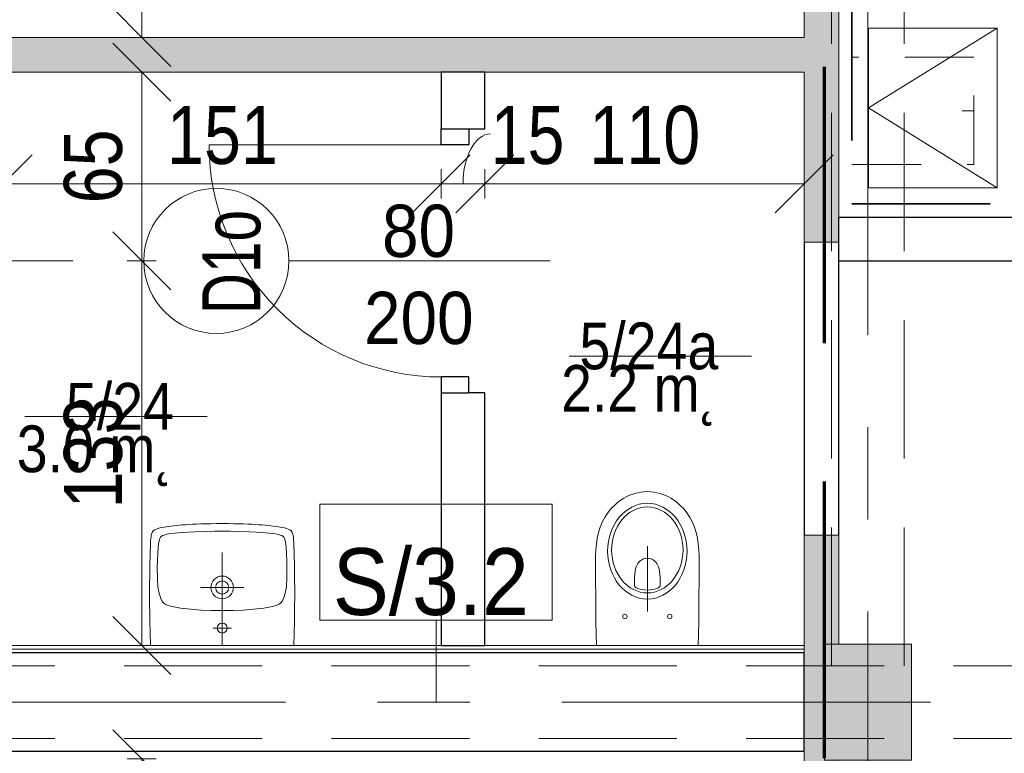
# Model space of a CAD drawing. Header units: centimetres. Extents: x -1631 to 1829, y -257 to 3158.
# Tile 41 of 128: x -305 to 34, y 391 to 643. Entities that reach past the tile are written whole.
import ezdxf

# ---------------------------------------------------------------- set-up
doc = ezdxf.new("R2010")
doc.units = ezdxf.units.CM
for name, pattern in [('Długa kreska', [142.875, 95.25, -47.625]), ('Hidden', [71.4375, 47.625, -23.8125]), ('Oś', [222.25, 127, -31.75, 31.75, -31.75]), ('Ponad', [39.688, 23.813, -15.875]), ('Ukryte', [71.438, 47.625, -23.813])]:
    doc.linetypes.add(name, pattern=pattern)
for name, color, linetype, lineweight in [('A-ANNO-DIMS', 211, 'Continuous', 13), ('A-ANNO-DIMS-100', 211, 'Continuous', 13), ('A-ANNO-NOTE', 131, 'Continuous', 9), ('A-AREA-IDEN', 2, 'Continuous', 13), ('A-DETL', 90, 'Continuous', 9), ('A-DETL-GENF', 92, 'Continuous', 9), ('A-DETL-HDLN', 90, 'Ukryte', 9), ('A-DETL-MEDM', 33, 'Continuous', 13), ('A-DETL-THIN', 151, 'Continuous', 9), ('A-DOOR', 31, 'Continuous', 13), ('A-FLOR-OVHD', 1, 'Ponad', 9), ('A-WALL', 113, 'Continuous', 13), ('A-WALL-FNSH', 113, 'Continuous', 13), ('A-WALL-IDEN', 211, 'Continuous', 13), ('A-WALL-PATT', 111, 'Continuous', 13), ('P-SANR-FIXT', 6, 'Continuous', 9), ('S-COLS', 52, 'Continuous', 13), ('S-GRID', 1, 'Continuous', 13)]:
    doc.layers.add(name, color=color, linetype=linetype, lineweight=lineweight)
doc.styles.add('Arial', font='arial.ttf', dxfattribs={"width": 0.9, "height": 18})
doc.styles.add('Arial Narrow_5', font='ARIALN.TTF', dxfattribs={"height": 20})
doc.styles.add('Arial_1', font='arial.ttf', dxfattribs={"width": 0.7, "height": 20})
doc.styles.add('Arial_11', font='arial.ttf', dxfattribs={"width": 0.85, "height": 23})
doc.styles.add('Arial_12', font='arial.ttf', dxfattribs={"width": 0.9, "height": 23})
doc.dimstyles.new('Diagonal_1_100__0__wewnętrzne', dxfattribs={"dimscale": 30.48, "dimtxt": 20.468619, "dimasz": 0.656168, "dimexe": 0.164042, "dimexo": 0.0625, "dimgap": 0.032808, "dimtad": 1, "dimdec": 0, "dimdsep": 46, "dimtxsty": 'Arial Narrow_5', "dimblk1": 'OBLIQUE', "dimblk2": 'OBLIQUE', "dimsah": 1, "dimcen": 0.09, "dimazin": 0, "dimtfac": 1, "dimtdec": 4, "dimtix": 1, "dimtmove": 1, "dimatfit": 3, "dimfxl": 0.164042, "dimfxlon": 1, "dimtvp": 1, "dimtolj": 1, "dimtzin": 0, "dimarcsym": 2})
doc.dimstyles.new('Diagonal_1_100__0__wewnętrzne_1', dxfattribs={"dimscale": 30.48, "dimtxt": 20.468619, "dimasz": 0.656168, "dimexe": 0.164042, "dimexo": 0.0625, "dimgap": 0.032808, "dimtad": 1, "dimdec": 0, "dimdsep": 46, "dimtxsty": 'Arial Narrow_5', "dimblk1": 'OBLIQUE', "dimblk2": 'OBLIQUE', "dimsah": 1, "dimcen": 0.09, "dimazin": 0, "dimtfac": 1, "dimtdec": 4, "dimtix": 1, "dimtmove": 0, "dimatfit": 3, "dimfxl": 0.164042, "dimfxlon": 1, "dimtvp": 1, "dimtolj": 1, "dimtzin": 0, "dimarcsym": 2})
doc.dimstyles.new('Diagonal_1_100__0__wewnętrzne_2', dxfattribs={"dimscale": 30.48, "dimtxt": 20.468619, "dimasz": 0.656168, "dimexe": 0.164042, "dimexo": 0.0625, "dimgap": 0.032808, "dimtad": 1, "dimdec": 0, "dimdsep": 46, "dimtxsty": 'Arial Narrow_5', "dimblk1": 'OBLIQUE', "dimblk2": 'OBLIQUE', "dimsah": 1, "dimcen": 0.09, "dimazin": 0, "dimtfac": 1, "dimtdec": 4, "dimtix": 1, "dimtmove": 2, "dimatfit": 3, "dimfxl": 0.164042, "dimfxlon": 1, "dimtvp": 1, "dimtolj": 1, "dimtzin": 0, "dimarcsym": 2})

# ---------------------------------------------------------------- blocks, each defined once
blk = doc.blocks.new('M_Concrete-rengular-Column - 300 x 400mm-1794511-5_piętro III __10_50 m_ - stan projektowany')
at = {"layer": 'S-COLS', "lineweight": 9}
blk.add_hatch(color=254, dxfattribs=at).paths.add_polyline_path([(15, -20), (15, 20), (-15, 20), (-15, -20)], flags=0)
for p, q in [((15, 20), (-15, 20)), ((-15, 20), (-15, -20)), ((15, -20), (15, 20)), ((-15, -20), (15, -20))]:
    blk.add_line(p, q, dxfattribs=at)
blk = doc.blocks.new('DRZWI 1S - automatyczna etykieta - Drzwi 80 _łazienkowe_-2398094-5_piętro III __10_50 m_ - stan projektowany')
at = {"layer": 'A-DETL-GENF'}
for p, q in [((-45.5, 7.5), (-45.5, -2)), ((-40, 7.5), (-45.5, 7.5)), ((-40, -2), (-40, 7.5)), ((45.5, 7.5), (40, 7.5)), ((40, 7.5), (40, -2)), ((45.5, -2), (45.5, 7.5)), ((-45.5, -2), (-40, -2)), ((40, -2), (45.5, -2))]:
    blk.add_line(p, q, dxfattribs=at)
at = {"layer": 'A-DETL-MEDM', "lineweight": 25}
for p, q in [((-40, 7.5), (-45.5, 7.5)), ((-45.5, 7.5), (-45.5, -2)), ((-40, -2), (-40, 7.5)), ((40, -2), (40, 7.5)), ((40, 7.5), (45.5, 7.5)), ((45.5, 7.5), (45.5, -2)), ((-45.5, -2), (-40, -2)), ((45.5, -2), (40, -2))]:
    blk.add_line(p, q, dxfattribs=at)
at = {"layer": 'A-DOOR'}
blk.add_line((40, 7.5), (40, 87.5), dxfattribs=at)
blk.add_arc((40, 7.5), 80, 90, 180, dxfattribs=at)
blk = doc.blocks.new('Miska ustępowa Nova Pro - Type 1-2357339-5_piętro III __10_50 m_ - stan projektowany')
at = {"layer": 'P-SANR-FIXT'}
for p, q in [((7.14, 71.54), (6.17, 71.14)), ((8.15, 71.86), (7.14, 71.54)), ((9.18, 72.13), (8.15, 71.86)), ((10.24, 72.33), (9.18, 72.13)), ((11.35, 72.45), (10.24, 72.33)), ((12.51, 72.5), (11.35, 72.45)), ((13.65, 72.45), (12.51, 72.5)), ((14.76, 72.33), (13.65, 72.45)), ((15.82, 72.13), (14.76, 72.33)), ((16.85, 71.86), (15.82, 72.13)), ((17.86, 71.54), (16.85, 71.86)), ((18.83, 71.14), (17.86, 71.54)), ((1.27, 67.89), (-0.04, 66.56)), ((1.98, 68.53), (1.27, 67.89)), ((2.72, 69.12), (1.98, 68.53)), ((3.54, 69.69), (2.72, 69.12)), ((4.37, 70.21), (3.54, 69.69)), ((5.26, 70.7), (4.37, 70.21)), ((6.17, 71.14), (5.26, 70.7)), ((19.74, 70.7), (18.83, 71.14)), ((20.63, 70.21), (19.74, 70.7)), ((21.46, 69.69), (20.63, 70.21)), ((22.28, 69.12), (21.46, 69.69)), ((23.02, 68.53), (22.28, 69.12)), ((23.73, 67.89), (23.02, 68.53)), ((25.04, 66.56), (23.73, 67.89)), ((-1.2, 65.13), (-2.19, 63.57)), ((-0.04, 66.56), (-1.2, 65.13)), ((26.2, 65.13), (25.04, 66.56)), ((27.19, 63.57), (26.2, 65.13)), ((-3.03, 61.94), (-3.74, 60.22)), ((-2.19, 63.57), (-3.03, 61.94)), ((28.03, 61.94), (27.19, 63.57)), ((28.74, 60.22), (28.03, 61.94)), ((-4.31, 58.39), (-4.73, 56.49)), ((-3.74, 60.22), (-4.31, 58.39)), ((29.31, 58.39), (28.74, 60.22)), ((29.75, 56.49), (29.31, 58.39)), ((-5.05, 54.52), (-5.24, 52.47)), ((-4.73, 56.49), (-5.05, 54.52)), ((30.05, 54.52), (29.75, 56.49)), ((30.24, 52.47), (30.05, 54.52)), ((-5.24, 52.47), (-5.32, 50.35)), ((12.5, 31.27), (12.5, 53.76)), ((30.32, 50.35), (30.24, 52.47)), ((-5.32, 50.35), (-5.32, 42.86)), ((8.96, 47.27), (9.26, 47.81)), ((9.26, 47.81), (9.6, 48.26)), ((9.6, 48.26), (9.97, 48.6)), ((9.97, 48.6), (10.37, 48.9)), ((10.37, 48.9), (10.79, 49.14)), ((10.79, 49.14), (11.21, 49.32)), ((11.21, 49.32), (11.62, 49.44)), ((11.62, 49.44), (12.51, 49.54)), ((12.51, 49.54), (13.38, 49.44)), ((13.38, 49.44), (13.8, 49.32)), ((13.8, 49.32), (14.24, 49.14)), ((14.24, 49.14), (14.63, 48.9)), ((14.63, 48.9), (15.03, 48.6)), ((15.03, 48.6), (15.4, 48.26)), ((15.4, 48.26), (15.74, 47.81)), ((15.74, 47.81), (16.04, 47.27)), ((30.32, 42.86), (30.32, 50.35)), ((8.1, 43.03), (8.2, 44.11)), ((8.2, 44.11), (8.32, 45.08)), ((8.32, 45.08), (8.47, 45.91)), ((8.47, 45.91), (8.69, 46.65)), ((8.69, 46.65), (8.96, 47.27)), ((16.04, 47.27), (16.31, 46.65)), ((16.31, 46.65), (16.53, 45.91)), ((16.53, 45.91), (16.71, 45.08)), ((16.71, 45.08), (16.83, 44.11)), ((16.83, 44.11), (16.9, 43.03)), ((-5.32, 42.86), (-5.29, 35.28)), ((8.05, 41.8), (8.1, 43.03)), ((8.05, 40.44), (8.05, 41.8)), ((16.9, 43.03), (16.95, 41.8)), ((16.95, 41.8), (16.95, 40.44)), ((30.29, 35.28), (30.32, 42.86)), ((8.1, 40.12), (8.05, 40.44)), ((8.22, 39.82), (8.1, 40.12)), ((8.42, 39.58), (8.22, 39.82)), ((8.67, 39.4), (8.42, 39.58)), ((9.6, 39.06), (8.67, 39.4)), ((10.56, 38.79), (9.6, 39.06)), ((11.53, 38.64), (10.56, 38.79)), ((12.51, 38.59), (11.53, 38.64)), ((13.47, 38.64), (12.51, 38.59)), ((14.44, 38.79), (13.47, 38.64)), ((15.4, 39.06), (14.44, 38.79)), ((16.34, 39.4), (15.4, 39.06)), ((16.58, 39.58), (16.34, 39.4)), ((16.78, 39.82), (16.58, 39.58)), ((16.93, 40.12), (16.78, 39.82)), ((16.95, 40.44), (16.93, 40.12)), ((-5.29, 35.28), (-5.24, 31.44)), ((30.27, 31.44), (30.29, 35.28)), ((-5.24, 31.44), (-5.2, 27.52)), ((30.22, 27.52), (30.27, 31.44)), ((-5.2, 27.52), (-5.15, 23.54)), ((30.15, 23.54), (30.22, 27.52)), ((-5.15, 23.54), (-5.05, 19.5)), ((30.05, 19.5), (30.15, 23.54))]:
    blk.add_line(p, q, dxfattribs=at)
for centre in [(4.76, 29.5), (20.24, 29.5)]:
    blk.add_circle(centre, 0.752, dxfattribs=at)
for centre, major_axis, ratio in [((12.5, 52.01), (0, 16.5), 0.830338), ((12.5, 52.42), (0, 14.8), 0.83084)]:
    blk.add_ellipse(centre, major_axis=major_axis, ratio=ratio, dxfattribs=at)
blk = doc.blocks.new('Umywalka koło Nova Pro - Pro 50-2362071-5_piętro III __10_50 m_ - stan projektowany')
at = {"layer": 'P-SANR-FIXT'}
for p, q in [((-1.24, 61.02), (-0.15, 61.13)), ((-0.15, 61.13), (-1.24, 61.02)), ((-0.15, 61.13), (1.05, 61.21)), ((1.05, 61.21), (-0.15, 61.13)), ((1.05, 61.21), (2.3, 61.26)), ((2.3, 61.26), (1.05, 61.21)), ((2.3, 61.26), (3.66, 61.34)), ((3.66, 61.34), (2.3, 61.26)), ((3.66, 61.34), (5.12, 61.39)), ((5.12, 61.39), (3.66, 61.34)), ((5.12, 61.39), (6.72, 61.45)), ((6.72, 61.45), (5.12, 61.39)), ((6.72, 61.45), (8.45, 61.47)), ((8.45, 61.47), (6.72, 61.45)), ((8.45, 61.47), (10.4, 61.5)), ((10.4, 61.5), (8.45, 61.47)), ((10.4, 61.5), (14.63, 61.5)), ((14.63, 61.5), (10.4, 61.5)), ((14.63, 61.5), (16.55, 61.47)), ((16.55, 61.47), (14.63, 61.5)), ((16.55, 61.47), (18.31, 61.45)), ((18.31, 61.45), (16.55, 61.47)), ((18.31, 61.45), (19.88, 61.39)), ((19.88, 61.39), (18.31, 61.45)), ((19.88, 61.39), (21.34, 61.34)), ((21.34, 61.34), (19.88, 61.39)), ((21.34, 61.34), (22.7, 61.26)), ((22.7, 61.26), (21.34, 61.34)), ((22.7, 61.26), (23.98, 61.21)), ((23.98, 61.21), (22.7, 61.26)), ((23.98, 61.21), (25.15, 61.13)), ((25.15, 61.13), (23.98, 61.21)), ((25.15, 61.13), (26.24, 61.02)), ((26.24, 61.02), (25.15, 61.13)), ((-11.92, 57.37), (-11.82, 57.88)), ((-11.82, 57.88), (-11.71, 58.17)), ((-11.6, 58.46), (-11.79, 57.88)), ((-11.71, 58.17), (-11.6, 58.46)), ((-11.6, 58.46), (-11.26, 58.97)), ((-11.26, 58.97), (-11.6, 58.46)), ((-11.26, 58.97), (-10.8, 59.34)), ((-10.8, 59.34), (-11.26, 58.97)), ((-10.8, 59.34), (-10.24, 59.61)), ((-10.24, 59.61), (-10.8, 59.34)), ((-10.24, 59.61), (-9.61, 59.82)), ((-9.61, 59.82), (-10.24, 59.61)), ((-9.61, 59.82), (-8.94, 60.01)), ((-8.94, 60.01), (-9.61, 59.82)), ((-8.94, 60.01), (-8.25, 60.14)), ((-8.25, 60.14), (-8.94, 60.01)), ((-8.25, 60.14), (-7.5, 60.3)), ((-7.5, 60.3), (-8.25, 60.14)), ((-7.53, 57.56), (-6.97, 57.72)), ((-7.5, 60.3), (-6.73, 60.41)), ((-6.73, 60.41), (-7.5, 60.3)), ((-6.97, 57.72), (-5.88, 57.93)), ((-6.73, 60.41), (-5.93, 60.54)), ((-5.93, 60.54), (-6.73, 60.41)), ((-5.93, 60.54), (-5.1, 60.65)), ((-5.1, 60.65), (-5.93, 60.54)), ((-5.88, 57.93), (-3.64, 58.25)), ((-5.1, 60.65), (-4.2, 60.75)), ((-4.2, 60.75), (-5.1, 60.65)), ((-4.2, 60.75), (-3.27, 60.86)), ((-3.27, 60.86), (-4.2, 60.75)), ((-3.64, 58.25), (-1.4, 58.44)), ((-3.27, 60.86), (-2.28, 60.94)), ((-2.28, 60.94), (-3.27, 60.86)), ((-2.28, 60.94), (-1.24, 61.02)), ((-1.24, 61.02), (-2.28, 60.94)), ((-1.4, 58.44), (3.1, 58.68)), ((3.1, 58.68), (7.6, 58.81)), ((7.6, 58.81), (9.86, 58.89)), ((9.86, 58.89), (11.04, 58.92)), ((11.04, 58.92), (11.7, 58.92)), ((11.7, 58.92), (12.5, 58.94)), ((12.5, 58.94), (13.3, 58.92)), ((13.3, 58.92), (13.99, 58.92)), ((13.99, 58.92), (15.14, 58.89)), ((15.14, 58.89), (17.4, 58.81)), ((17.4, 58.81), (21.9, 58.68)), ((21.9, 58.68), (26.4, 58.44)), ((26.24, 61.02), (27.31, 60.94)), ((27.31, 60.94), (26.24, 61.02)), ((26.4, 58.44), (28.64, 58.25)), ((27.31, 60.94), (28.29, 60.86)), ((28.29, 60.86), (27.31, 60.94)), ((28.29, 60.86), (29.23, 60.75)), ((29.23, 60.75), (28.29, 60.86)), ((28.64, 58.25), (30.88, 57.93)), ((29.23, 60.75), (30.1, 60.65)), ((30.1, 60.65), (29.23, 60.75)), ((30.1, 60.65), (30.93, 60.54)), ((30.93, 60.54), (30.1, 60.65)), ((30.88, 57.93), (31.97, 57.72)), ((30.93, 60.54), (31.76, 60.41)), ((31.76, 60.41), (30.93, 60.54)), ((31.76, 60.41), (32.5, 60.3)), ((32.5, 60.3), (31.76, 60.41)), ((31.97, 57.72), (32.53, 57.56)), ((32.5, 60.3), (33.25, 60.14)), ((33.25, 60.14), (32.5, 60.3)), ((33.25, 60.14), (33.97, 60.01)), ((33.97, 60.01), (33.25, 60.14)), ((33.97, 60.01), (34.63, 59.82)), ((34.63, 59.82), (33.97, 60.01)), ((34.63, 59.82), (35.24, 59.61)), ((35.24, 59.61), (34.63, 59.82)), ((35.24, 59.61), (35.8, 59.34)), ((35.8, 59.34), (35.24, 59.61)), ((35.8, 59.34), (36.28, 58.97)), ((36.28, 58.97), (35.8, 59.34)), ((36.28, 58.97), (36.6, 58.46)), ((36.6, 58.46), (36.28, 58.97)), ((36.6, 58.46), (36.82, 57.88)), ((36.82, 57.88), (36.92, 57.37)), ((-12.22, 53.78), (-12.19, 54.44)), ((-12.19, 54.44), (-12.16, 55.08)), ((-12.16, 55.08), (-12.14, 55.72)), ((-12.14, 55.72), (-12.08, 56.31)), ((-12.08, 56.31), (-12, 56.87)), ((-12, 56.87), (-11.92, 57.37)), ((-9.53, 53.32), (-9.39, 54.44)), ((-9.39, 54.44), (-9.21, 55.53)), ((-9.21, 55.53), (-9.05, 56.09)), ((-9.05, 56.09), (-8.86, 56.6)), ((-8.86, 56.6), (-8.7, 56.84)), ((-8.7, 56.84), (-8.51, 57.05)), ((-8.51, 57.05), (-8.03, 57.35)), ((-8.03, 57.35), (-7.53, 57.56)), ((32.53, 57.56), (33.06, 57.35)), ((33.06, 57.35), (33.54, 57.05)), ((33.54, 57.05), (33.73, 56.84)), ((33.73, 56.84), (33.86, 56.6)), ((33.86, 56.6), (34.07, 56.09)), ((34.07, 56.09), (34.21, 55.53)), ((34.21, 55.53), (34.39, 54.44)), ((34.39, 54.44), (34.53, 53.32)), ((36.92, 57.37), (37.03, 56.87)), ((37.03, 56.87), (37.08, 56.31)), ((37.08, 56.31), (37.14, 55.72)), ((37.14, 55.72), (37.16, 55.08)), ((37.16, 55.08), (37.19, 54.44)), ((37.19, 54.44), (37.22, 53.78)), ((-12.35, 50.15), (-12.32, 50.93)), ((-12.32, 50.93), (-12.3, 51.67)), ((-12.3, 51.67), (-12.27, 52.39)), ((-12.27, 52.39), (-12.24, 53.11)), ((-12.24, 53.11), (-12.22, 53.78)), ((-9.79, 48.82), (-9.71, 51.06)), ((-9.71, 51.06), (-9.53, 53.32)), ((12.5, 19.5), (12.5, 51.5)), ((34.53, 53.32), (34.71, 51.06)), ((34.71, 51.06), (34.82, 48.82)), ((37.22, 53.78), (37.24, 53.11)), ((37.24, 53.11), (37.27, 52.39)), ((37.27, 52.39), (37.3, 51.67)), ((37.3, 51.67), (37.32, 50.93)), ((37.32, 50.93), (37.35, 50.15)), ((-12.4, 47.38), (-12.38, 48.56)), ((-12.38, 48.56), (-12.35, 49.38)), ((-12.35, 49.38), (-12.35, 50.15)), ((-9.84, 46.56), (-9.79, 48.82)), ((34.82, 48.82), (34.84, 46.56)), ((37.35, 50.15), (37.35, 49.38)), ((37.35, 49.38), (37.38, 48.56)), ((37.38, 48.56), (37.4, 47.38)), ((-12.46, 44), (-12.43, 44.96)), ((-12.43, 45.89), (-12.4, 46.8)), ((-12.43, 44.96), (-12.43, 45.89)), ((-12.4, 46.8), (-12.4, 47.38)), ((-9.76, 42.06), (-9.84, 46.56)), ((34.84, 46.56), (34.76, 42.06)), ((37.4, 47.38), (37.43, 46.8)), ((37.43, 46.8), (37.43, 45.89)), ((37.43, 45.89), (37.46, 44.96)), ((37.46, 44.96), (37.46, 44)), ((-12.48, 41.31), (-12.46, 42.99)), ((-12.48, 39.63), (-12.48, 41.31)), ((-12.46, 42.99), (-12.46, 44)), ((-9.74, 41.37), (-9.76, 42.06)), ((-9.71, 41.05), (-9.74, 41.37)), ((-9.69, 40.65), (-9.71, 41.05)), ((34.71, 41.05), (34.69, 40.65)), ((34.74, 41.37), (34.71, 41.05)), ((34.76, 42.06), (34.74, 41.37)), ((37.46, 44), (37.48, 42.99)), ((37.48, 42.99), (37.48, 41.31)), ((37.48, 41.31), (37.51, 39.63)), ((-12.51, 37.8), (-12.48, 39.63)), ((-12.48, 35.77), (-12.51, 37.8)), ((-9.61, 39.77), (-9.69, 40.65)), ((-9.37, 38.04), (-9.61, 39.77)), ((-8.91, 36.36), (-9.37, 38.04)), ((20.01, 39.5), (5.01, 39.5)), ((34.37, 38.04), (33.91, 36.36)), ((34.63, 39.77), (34.37, 38.04)), ((34.69, 40.65), (34.63, 39.77)), ((37.51, 39.63), (37.51, 35.77)), ((-12.48, 33.48), (-12.48, 35.77)), ((-8.62, 35.53), (-8.91, 36.36)), ((-8.19, 34.76), (-8.62, 35.53)), ((-7.93, 34.41), (-8.19, 34.76)), ((-7.61, 34.12), (-7.93, 34.41)), ((-6.89, 33.64), (-7.61, 34.12)), ((32.61, 34.12), (31.89, 33.64)), ((32.93, 34.41), (32.61, 34.12)), ((33.19, 34.76), (32.93, 34.41)), ((33.62, 35.53), (33.19, 34.76)), ((33.91, 36.36), (33.62, 35.53)), ((37.51, 35.77), (37.48, 33.48)), ((-12.45, 30.85), (-12.48, 33.48)), ((-12.4, 27.78), (-12.45, 30.85)), ((-6.09, 33.3), (-6.89, 33.64)), ((-5.24, 33.03), (-6.09, 33.3)), ((-3.53, 32.66), (-5.24, 33.03)), ((-1.83, 32.39), (-3.53, 32.66)), ((1.66, 31.99), (-1.83, 32.39)), ((5.15, 31.7), (1.66, 31.99)), ((8.64, 31.56), (5.15, 31.7)), ((10.37, 31.51), (8.64, 31.56)), ((14.63, 31.51), (10.37, 31.51)), ((16.36, 31.56), (14.63, 31.51)), ((19.88, 31.7), (16.36, 31.56)), ((23.34, 31.99), (19.88, 31.7)), ((26.83, 32.39), (23.34, 31.99)), ((28.56, 32.66), (26.83, 32.39)), ((30.26, 33.03), (28.56, 32.66)), ((31.09, 33.3), (30.26, 33.03)), ((31.89, 33.64), (31.09, 33.3)), ((37.45, 30.85), (37.4, 27.78)), ((37.48, 33.48), (37.45, 30.85)), ((-12.32, 24.08), (-12.4, 27.78)), ((37.4, 27.78), (37.32, 24.08)), ((-12.19, 19.5), (-12.32, 24.08)), ((15.72, 25.52), (9.46, 25.52)), ((37.32, 24.08), (37.19, 19.5))]:
    blk.add_line(p, q, dxfattribs=at)
for centre, radius in [((12.51, 39.5), 3.92), ((12.51, 39.5), 2.28), ((12.5, 25.52), 1.72)]:
    blk.add_circle(centre, radius, dxfattribs=at)
blk = doc.blocks.new('DIMBLOCK100-5_piętro III __10_50 m_ - stan projektowany')
at = {"layer": 'A-ANNO-DIMS-100', "transparency": 16777216}
for p, q in [((-262.8, 707.33), (-272.8, 717.33)), ((-267.8, 707.33), (-257.8, 707.33)), ((-262.8, 707.33), (-267.8, 707.33)), ((-262.8, 637.33), (-262.8, 707.33)), ((-262.8, 707.33), (-252.8, 697.33)), ((-262.8, 637.33), (-272.8, 647.33)), ((-267.8, 637.33), (-257.8, 637.33)), ((-262.8, 637.33), (-267.8, 637.33)), ((-262.8, 637.33), (-252.8, 627.33))]:
    blk.add_line(p, q, dxfattribs=at)
at = {"layer": 'A-ANNO-DIMS-100', "color": 0, "transparency": 16777216, "insert": (-289.65, 659.65), "char_height": 20, "width": 30.4105, "attachment_point": 1, "rotation": 90, "line_spacing_factor": 0.974696, "style": 'Arial Narrow_5'}
blk.add_mtext('70', dxfattribs=at)
blk = doc.blocks.new('_Oblique')
at = {"color": 0, "linetype": 'ByBlock', "lineweight": -2}
blk.add_line((-0.5, -0.5), (0.5, 0.5), dxfattribs=at)
blk = doc.blocks.new('METKA_POMIESZCZENIA2 - Krótka - bez ramki 2-2396683-5_piętro III __10_50 m_ - stan projektowany')
at = {"layer": 'A-AREA-IDEN'}
blk.add_line((0.0976, 0), (-0.8, 0), dxfattribs=at)
blk = doc.blocks.new('DIMBLOCK126-5_piętro III __10_50 m_ - stan projektowany')
at = {"layer": 'A-ANNO-DIMS-100', "transparency": 16777216}
for p, q in [((-262.8, 388.83), (-272.8, 398.83)), ((-267.8, 388.83), (-257.8, 388.83)), ((-262.8, 388.83), (-267.8, 388.83)), ((-262.8, 242.33), (-262.8, 388.83)), ((-262.8, 388.83), (-252.8, 378.83)), ((-262.8, 242.33), (-272.8, 252.33)), ((-267.8, 242.33), (-257.8, 242.33)), ((-262.8, 242.33), (-267.8, 242.33)), ((-262.8, 242.33), (-252.8, 232.33))]:
    blk.add_line(p, q, dxfattribs=at)
at = {"layer": 'A-ANNO-DIMS-100', "color": 0, "transparency": 16777216, "insert": (-289.65, 285.47), "char_height": 20, "width": 45.6158, "attachment_point": 1, "rotation": 90, "line_spacing_factor": 0.974696, "style": 'Arial Narrow_5'}
blk.add_mtext('147', dxfattribs=at)
blk = doc.blocks.new('DIMBLOCK127-5_piętro III __10_50 m_ - stan projektowany')
at = {"layer": 'A-ANNO-DIMS-100', "transparency": 16777216}
for p, q in [((-262.8, 560.33), (-272.8, 570.33)), ((-257.8, 560.33), (-267.8, 560.33)), ((-262.8, 427.83), (-262.8, 560.33)), ((-262.8, 560.33), (-252.8, 550.33)), ((-262.8, 560.33), (-257.8, 560.33)), ((-262.8, 427.83), (-272.8, 437.83)), ((-267.8, 427.83), (-257.8, 427.83)), ((-262.8, 427.83), (-267.8, 427.83)), ((-262.8, 427.83), (-252.8, 417.83))]:
    blk.add_line(p, q, dxfattribs=at)
at = {"layer": 'A-ANNO-DIMS-100', "color": 0, "transparency": 16777216, "insert": (-289.65, 475.07), "char_height": 20, "width": 45.6158, "attachment_point": 1, "rotation": 90, "line_spacing_factor": 0.974696, "style": 'Arial Narrow_5'}
blk.add_mtext('133', dxfattribs=at)
blk = doc.blocks.new('DIMBLOCK128-5_piętro III __10_50 m_ - stan projektowany')
at = {"layer": 'A-ANNO-DIMS-100', "transparency": 16777216}
for p, q in [((-262.8, 625.33), (-272.8, 635.33)), ((-267.8, 625.33), (-257.8, 625.33)), ((-262.8, 625.33), (-267.8, 625.33)), ((-262.8, 560.33), (-262.8, 625.33)), ((-262.8, 625.33), (-252.8, 615.33)), ((-262.8, 560.33), (-272.8, 570.33)), ((-257.8, 560.33), (-267.8, 560.33)), ((-262.8, 560.33), (-252.8, 550.33)), ((-262.8, 560.33), (-257.8, 560.33))]:
    blk.add_line(p, q, dxfattribs=at)
at = {"layer": 'A-ANNO-DIMS-100', "color": 0, "transparency": 16777216, "insert": (-289.65, 580.15), "char_height": 20, "width": 30.4105, "attachment_point": 1, "rotation": 90, "line_spacing_factor": 0.974696, "style": 'Arial Narrow_5'}
blk.add_mtext('65', dxfattribs=at)
blk = doc.blocks.new('DIMBLOCK143-5_piętro III __10_50 m_ - stan projektowany')
at = {"layer": 'A-ANNO-DIMS-100', "transparency": 16777216}
for p, q in [((-144.62, 586.87), (-134.62, 596.87)), ((-34.62, 586.87), (-24.62, 596.87)), ((-144.62, 581.87), (-144.62, 591.87)), ((-34.62, 581.87), (-34.62, 591.87)), ((-144.62, 586.87), (-154.62, 576.87)), ((-34.62, 586.87), (-144.62, 586.87)), ((-144.62, 586.87), (-144.62, 581.87)), ((-34.62, 586.87), (-44.62, 576.87)), ((-34.62, 586.87), (-34.62, 581.87))]:
    blk.add_line(p, q, dxfattribs=at)
at = {"layer": 'A-ANNO-DIMS-100', "color": 0, "transparency": 16777216, "insert": (-108.63, 613.72), "char_height": 20, "width": 45.6158, "attachment_point": 1, "line_spacing_factor": 0.974696, "style": 'Arial Narrow_5'}
blk.add_mtext('110', dxfattribs=at)
blk = doc.blocks.new('DIMBLOCK144-5_piętro III __10_50 m_ - stan projektowany')
at = {"layer": 'A-ANNO-DIMS-100', "transparency": 16777216}
for p, q in [((-159.62, 586.87), (-149.62, 596.87)), ((-144.62, 586.87), (-134.62, 596.87)), ((-159.62, 581.87), (-159.62, 591.87)), ((-144.62, 581.87), (-144.62, 591.87)), ((-159.62, 586.87), (-169.62, 576.87)), ((-144.62, 586.87), (-159.62, 586.87)), ((-159.62, 586.87), (-159.62, 581.87)), ((-144.62, 586.87), (-154.62, 576.87)), ((-144.62, 586.87), (-144.62, 581.87))]:
    blk.add_line(p, q, dxfattribs=at)
blk.add_ellipse((-142.65, 586.87), major_axis=(0, 17.24), ratio=0.549291, start_param=0, end_param=1.570796, dxfattribs=at)
at = {"layer": 'A-ANNO-DIMS-100', "color": 0, "transparency": 16777216, "insert": (-142.65, 613.72), "char_height": 20, "width": 30.4105, "attachment_point": 1, "line_spacing_factor": 0.974696, "style": 'Arial Narrow_5'}
blk.add_mtext('15', dxfattribs=at)
blk = doc.blocks.new('DIMBLOCK145-5_piętro III __10_50 m_ - stan projektowany')
at = {"layer": 'A-ANNO-DIMS-100', "transparency": 16777216}
for p, q in [((-310.62, 586.87), (-300.62, 596.87)), ((-159.62, 586.87), (-149.62, 596.87)), ((-310.62, 581.87), (-310.62, 591.87)), ((-159.62, 581.87), (-159.62, 591.87)), ((-310.62, 586.87), (-320.62, 576.87)), ((-159.62, 586.87), (-310.62, 586.87)), ((-310.62, 586.87), (-310.62, 581.87)), ((-159.62, 586.87), (-169.62, 576.87)), ((-159.62, 586.87), (-159.62, 581.87))]:
    blk.add_line(p, q, dxfattribs=at)
at = {"layer": 'A-ANNO-DIMS-100', "color": 0, "transparency": 16777216, "insert": (-254.13, 613.72), "char_height": 20, "width": 45.6158, "attachment_point": 1, "line_spacing_factor": 0.974696, "style": 'Arial Narrow_5'}
blk.add_mtext('151', dxfattribs=at)
blk = doc.blocks.new('ET sciana_AT7 - 10mm-2270614-5_piętro III __10_50 m_ - stan projektowany')
at = {"layer": 'A-WALL-IDEN'}
for p, q in [((-0.4, 0.196875), (0.4, 0.196875)), ((-0.4, -0.203125), (-0.4, 0.196875)), ((0.4, 0.196875), (0.4, -0.203125)), ((-0.4, -0.203125), (0.4, -0.203125))]:
    blk.add_line(p, q, dxfattribs=at)

msp = doc.modelspace()

# ---------------------------------------------------------------- hatches: boundary and pattern name
at = {"layer": 'A-WALL-PATT'}
h = msp.add_hatch(color=9, dxfattribs=at)
h.paths.add_polyline_path([(-22.62, 122.33), (-22.62, 388.33), (-27.62, 388.33), (-27.62, 428.33), (-22.62, 428.33), (-22.62, 465.83), (-34.62, 465.83), (-34.62, 122.33)], flags=0)
h.paths.add_polyline_path([(-34.62, 566.83), (-22.62, 566.83), (-22.62, 873.33), (-27.62, 873.33), (-27.62, 903.33), (-22.62, 903.33), (-22.62, 908.33), (-34.62, 908.33), (-34.62, 625.33)], flags=0)
msp.add_hatch(color=9, dxfattribs=at).paths.add_polyline_path([(-34.62, 625.33), (-34.62, 637.33), (-310.62, 637.33), (-310.62, 625.33)], flags=0)

# ---------------------------------------------------------------- linework, layer by layer
at = {"layer": 'A-ANNO-NOTE', "lineweight": 13}
for p, q in [((-286.62, 560.33), (-376.62, 560.33)), ((-286.62, 560.33), (-376.62, 560.33)), ((-122.12, 560.33), (-212.12, 560.33)), ((-122.12, 560.33), (-212.12, 560.33))]:
    msp.add_line(p, q, dxfattribs=at)
msp.add_circle((-237.12, 560.33), 25, dxfattribs=at)
at = {"layer": 'A-DETL', "linetype": 'Długa kreska', "lineweight": 70}
msp.add_line((-27.62, 103.33), (-27.62, 800.33), dxfattribs=at)
at = {"layer": 'A-DETL', "linetype": 'Hidden', "lineweight": 35}
for p, q in [((-18.11, 792.33), (-18.11, 580)), ((-18.11, 580), (279.88, 580))]:
    msp.add_line(p, q, dxfattribs=at)
at = {"layer": 'A-DETL-HDLN'}
for p, q in [((-25.12, 420.83), (-25.12, 2793.33)), ((-0.12, 420.83), (-0.12, 2793.33)), ((-1197.62, 420.83), (1172.38, 420.83)), ((-1197.62, 395.83), (1172.38, 395.83))]:
    msp.add_line(p, q, dxfattribs=at)
at = {"layer": 'A-DETL-THIN'}
for p, q in [((-12.36, 640.5), (-12.36, 585.5)), ((31.89, 640.5), (-12.36, 640.5)), ((-12.36, 613), (31.89, 640.5)), ((31.89, 585.5), (31.89, 640.5)), ((-12.36, 613), (31.89, 585.5)), ((23.89, 612), (19.89, 612)), ((-12.36, 585.5), (31.89, 585.5))]:
    msp.add_line(p, q, dxfattribs=at)
at = {"layer": 'A-FLOR-OVHD'}
for p, q in [((-18.11, 630.5), (-18.11, 593.5)), ((23.89, 630.5), (-18.11, 630.5)), ((23.89, 593.5), (23.89, 630.5)), ((-18.11, 593.5), (23.89, 593.5))]:
    msp.add_line(p, q, dxfattribs=at)
at = {"layer": 'A-WALL', "lineweight": 9}
for p, q in [((-34.62, 896.33), (-34.62, 637.33)), ((-22.62, 575.33), (-22.62, 797.33)), ((-34.62, 637.33), (-310.62, 637.33)), ((-310.62, 625.33), (-34.62, 625.33)), ((-34.62, 625.33), (-34.62, 566.83)), ((-34.62, 465.83), (-34.62, 122.33)), ((-22.62, 428.33), (-22.62, 465.83))]:
    msp.add_line(p, q, dxfattribs=at)
at = {"layer": 'A-WALL', "color": 7, "lineweight": 25}
for p, q in [((-144.62, 625.33), (-159.62, 625.33)), ((-159.62, 625.33), (-159.62, 605.83)), ((-144.62, 605.83), (-144.62, 625.33)), ((-150.12, 605.83), (-144.62, 605.83)), ((285.38, 575.33), (-22.62, 575.33)), ((-22.62, 465.83), (-22.62, 575.33)), ((-34.62, 566.83), (-34.62, 465.83)), ((-22.62, 560.33), (285.38, 560.33)), ((-159.62, 514.83), (-159.62, 427.83)), ((-144.62, 514.83), (-150.12, 514.83)), ((-144.62, 427.83), (-144.62, 514.83)), ((-159.62, 427.83), (-144.62, 427.83)), ((-34.62, 425.33), (-310.62, 425.33)), ((-34.62, 391.33), (-34.62, 425.33)), ((-34.62, 391.33), (-310.62, 391.33))]:
    msp.add_line(p, q, dxfattribs=at)
at = {"layer": 'A-WALL'}
for p, q in [((-34.62, 566.83), (-22.62, 566.83)), ((-22.62, 465.83), (-34.62, 465.83)), ((-34.62, 426.58), (-310.62, 426.58))]:
    msp.add_line(p, q, dxfattribs=at)
at = {"layer": 'A-WALL-FNSH', "color": 250, "lineweight": 9}
msp.add_line((-34.62, 427.83), (-310.62, 427.83), dxfattribs=at)
at = {"layer": 'A-WALL-IDEN'}
msp.add_line((-161.43, 408.33), (-161.43, 436.52), dxfattribs=at)
at = {"layer": 'S-GRID', "linetype": 'Oś'}
for p, q in [((-12.62, 2884.27), (-12.62, 27.13)), ((1342.46, 408.33), (-1368.76, 408.33))]:
    msp.add_line(p, q, dxfattribs=at)

# ---------------------------------------------------------------- block references
at = {"layer": 'A-AREA-IDEN', "xscale": 69.99999999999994, "yscale": 69.99999999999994, "zscale": 69.99999999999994}
for p in [(-59.51, 527.51), (-247.08, 506.72)]:
    msp.add_blockref('METKA_POMIESZCZENIA2 - Krótka - bez ramki 2-2396683-5_piętro III __10_50 m_ - stan projektowany', p, dxfattribs=at)
at = {"layer": 'A-DOOR', "rotation": 90.00000000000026}
msp.add_blockref('DRZWI 1S - automatyczna etykieta - Drzwi 80 _łazienkowe_-2398094-5_piętro III __10_50 m_ - stan projektowany', (-152.12, 560.33), dxfattribs=at)
at = {"layer": 'A-WALL-IDEN', "xscale": 99.99999999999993, "yscale": 99.99999999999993, "zscale": 99.99999999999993}
msp.add_blockref('ET sciana_AT7 - 10mm-2270614-5_piętro III __10_50 m_ - stan projektowany', (-161.43, 456.83), dxfattribs=at)
at = {"layer": 'P-SANR-FIXT'}
for name, p in [('Miska ustępowa Nova Pro - Type 1-2357339-5_piętro III __10_50 m_ - stan projektowany', (-101.12, 408.33)), ('Umywalka koło Nova Pro - Pro 50-2362071-5_piętro III __10_50 m_ - stan projektowany', (-247.62, 408.33))]:
    msp.add_blockref(name, p, dxfattribs=at)
at = {"layer": 'S-COLS', "lineweight": 9}
msp.add_blockref('M_Concrete-rengular-Column - 300 x 400mm-1794511-5_piętro III __10_50 m_ - stan projektowany', (-12.62, 408.33), dxfattribs=at)

# ---------------------------------------------------------------- texts
at = {"layer": 'A-ANNO-NOTE', "lineweight": 211, "insert": (-231.83, 559.93), "char_height": 20, "width": 37.03, "attachment_point": 5, "rotation": 90, "line_spacing_factor": 0.936439, "style": 'Arial_1'}
msp.add_mtext('\\pxqc,t4.445,8.89,13.335,17.78,22.225,26.67,31.115,35.56,40.005,44.45,48.895,53.34,57.785,62.23,66.675,71.12,75.565,80.01,84.455,88.9,93.345,97.79,102.235,106.68,111.125,115.57,120.015,124.46,128.905,133.35,137.795,142.24;{D1o}', dxfattribs=at)
at = {"layer": 'A-ANNO-NOTE', "lineweight": 211, "char_height": 18, "attachment_point": 5, "line_spacing_factor": 0.936439, "style": 'Arial'}
for s, insert, width in [('\\pxqc,t6.35,12.7,19.05,25.4,31.75,38.1,44.45,50.8,57.15,63.5,69.85,76.2,82.55,88.9,95.25,101.6,107.95,114.3,120.65,127,133.35,139.7,146.05,152.4,158.75,165.1,171.45,177.8,184.15,190.5,196.85,203.2;{80}', (-167.45, 570.56), 25.65), ('\\pxqc,t6.35,12.7,19.05,25.4,31.75,38.1,44.45,50.8,57.15,63.5,69.85,76.2,82.55,88.9,95.25,101.6,107.95,114.3,120.65,127,133.35,139.7,146.05,152.4,158.75,165.1,171.45,177.8,184.15,190.5,196.85,203.2;{200}', (-167.36, 540.56), 38.07), ('\\pxqc,t6.35,12.7,19.05,25.4,31.75,38.1,44.45,50.8,57.15,63.5,69.85,76.2,82.55,88.9,95.25,101.6,107.95,114.3,120.65,127,133.35,139.7,146.05,152.4,158.75,165.1,171.45,177.8,184.15,190.5,196.85,203.2;{200}', (-167.36, 540.56), 38.07)]:
    msp.add_mtext(s, dxfattribs=dict(at, insert=insert, width=width))
at = {"layer": 'A-AREA-IDEN', "char_height": 16.1, "line_spacing_factor": 0.936439, "style": 'Arial_11'}
for s, insert, width, attachment_point in [('\\pxqr,t3.69565,7.3913,11.08696,14.78261,18.47826,22.17391,25.86957,29.56522,33.26087,36.95652,40.65217,44.34783,48.04348,51.73913,55.43478,59.13043,62.82609,66.52174,70.21739,73.91304,77.6087,81.30435,85,88.69565,92.3913,96.08696,99.78261,103.47826,107.17391,110.86957,114.56522,118.26087;{5/24a}', (-64.17, 522.76), 47.6, 9), ('\\pt84.99995,169.9999,255.00008,340.00003,424.99998,509.99993,595.00011,680.00006,765.00001,849.99996,934.99991,1020.00009,1105.00004,1189.99999,1274.99994,1359.99989,1445.00007,1530.00002,1614.99997,1699.99992,1785.0001,1870.00005,1955,2039.99995,2124.9999,2210.00008,2295.00003,2379.99998,2464.99993,2550.00011,2635.00006,2720.00001;2.2 m˛', (-64.17, 524.44), 53.55, 3), ('\\pxqr,t3.69565,7.3913,11.08696,14.78261,18.47826,22.17391,25.86957,29.56522,33.26087,36.95652,40.65217,44.34783,48.04348,51.73913,55.43478,59.13043,62.82609,66.52174,70.21739,73.91304,77.6087,81.30435,85,88.69565,92.3913,96.08696,99.78261,103.47826,107.17391,110.86957,114.56522,118.26087;{5/24}', (-251.73, 501.97), 37.009, 9), ('\\pt84.99995,169.9999,255.00008,340.00003,424.99998,509.99993,595.00011,680.00006,765.00001,849.99996,934.99991,1020.00009,1105.00004,1189.99999,1274.99994,1359.99989,1445.00007,1530.00002,1614.99997,1699.99992,1785.0001,1870.00005,1955,2039.99995,2124.9999,2210.00008,2295.00003,2379.99998,2464.99993,2550.00011,2635.00006,2720.00001;3.0 m˛', (-251.73, 503.64), 53.55, 3)]:
    msp.add_mtext(s, dxfattribs=dict(at, insert=insert, width=width, attachment_point=attachment_point))
at = {"layer": 'A-WALL-IDEN', "insert": (-163.24, 449.68), "char_height": 23, "width": 67.32, "attachment_point": 5, "line_spacing_factor": 0.936439, "style": 'Arial_12'}
msp.add_mtext('\\pxqc,t4.96957,9.93913,14.9087,19.87826,24.84783,29.81739,34.78696,39.75652,44.72609,49.69565,54.66522,59.63478,64.60435,69.57391,74.54348,79.51304,84.48261,89.45217,94.42174,99.3913,104.36087,109.33043,114.3,119.26957,124.23913,129.2087,134.17826,139.14783,144.11739,149.08696,154.05652,159.02609;{S/3.2}', dxfattribs=at)

# ---------------------------------------------------------------- dimensions: what is measured, and where the dimension line sits
at = {"layer": 'A-ANNO-DIMS'}
for base, p1, p2, override, picture, middle in [((-262.8, 707.33), (-267.8, 637.33), (-267.8, 707.33), {"dimpost": '<>', "dimfxl": 70}, 'DIMBLOCK100-5_piętro III __10_50 m_ - stan projektowany', (-274.01, 672.33)), ((-262.8, 625.33), (-257.8, 560.33), (-267.8, 625.33), {"dimpost": '<>', "dimfxl": 65.764732}, 'DIMBLOCK128-5_piętro III __10_50 m_ - stan projektowany', (-274.01, 592.83)), ((-262.79823187, 560.32555458), (-267.79823187, 427.82555458), (-257.79823187, 560.32555458), {"dimpost": '<>', "dimfxl": 132.876823}, 'DIMBLOCK127-5_piętro III __10_50 m_ - stan projektowany', (-274.00969168, 494.07555458))]:
    dim = msp.add_linear_dim(base=base, p1=p1, p2=p2, angle=90, dimstyle='Diagonal_1_100__0__wewnętrzne_1', override=override, dxfattribs=at)
    dim.commit()
    dim.dimension.update_dxf_attribs({"geometry": picture, "text_midpoint": middle})
for base, p1, p2, override, picture, middle in [((-144.62, 586.87), (-34.62, 581.87), (-144.62, 581.87), {"dimpost": '<>', "dimfxl": 110}, 'DIMBLOCK143-5_piętro III __10_50 m_ - stan projektowany', (-89.62, 598.08)), ((-310.62, 586.87), (-159.62, 581.87), (-310.62, 581.87), {"dimpost": '<>', "dimfxl": 151}, 'DIMBLOCK145-5_piętro III __10_50 m_ - stan projektowany', (-235.12, 598.08))]:
    dim = msp.add_linear_dim(base=base, p1=p1, p2=p2, dimstyle='Diagonal_1_100__0__wewnętrzne_1', override=override, dxfattribs=at)
    dim.commit()
    dim.dimension.update_dxf_attribs({"geometry": picture, "text_midpoint": middle})
dim = msp.add_linear_dim(base=(-159.62, 586.87), p1=(-144.62, 581.87), p2=(-159.62, 581.87), dimstyle='Diagonal_1_100__0__wewnętrzne', override={"dimpost": '<>', "dimfxl": 15}, dxfattribs=at)
dim.commit()
dim.dimension.update_dxf_attribs({"geometry": 'DIMBLOCK144-5_piętro III __10_50 m_ - stan projektowany', "text_midpoint": (-127.45, 600.38), "dimtype": 160, "text_rotation": 360})
dim = msp.add_linear_dim(base=(-262.79823187, 388.82555458), p1=(-267.79823187, 242.32555458), p2=(-267.79823187, 388.82555458), angle=90, dimstyle='Diagonal_1_100__0__wewnętrzne_2', override={"dimpost": '<>', "dimfxl": 146.5}, dxfattribs=at)
dim.commit()
dim.dimension.update_dxf_attribs({"geometry": 'DIMBLOCK126-5_piętro III __10_50 m_ - stan projektowany', "text_midpoint": (-276.31307553, 308.27455474), "dimtype": 160, "text_rotation": 90})

doc.saveas('drawing.dxf')
